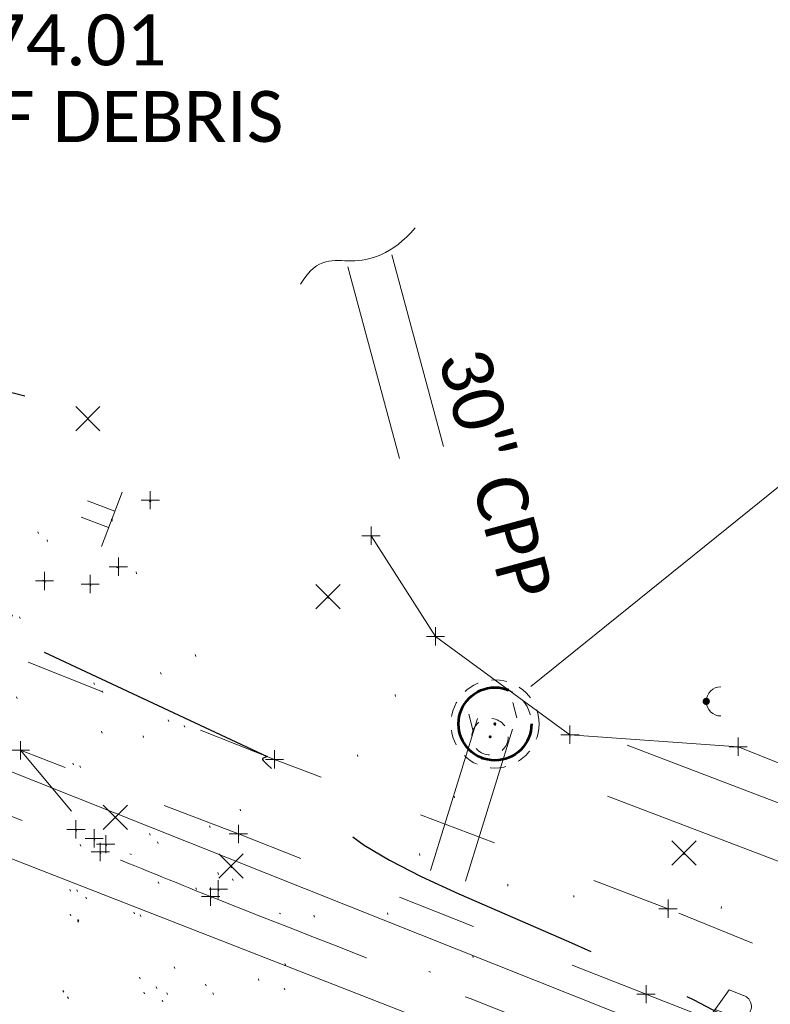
# Model space of a CAD drawing. Extents: x 413123 to 1465301, y 377724 to 504150.
# Tile 181 of 256: x 1463873 to 1463914, y 433010 to 433064. Entities that reach past the tile are written whole.
import ezdxf

# ---------------------------------------------------------------- set-up
doc = ezdxf.new("R2010")
doc.units = 0
doc.header["$MEASUREMENT"] = 0
for name, pattern in [('DGN Style 1', [8.732639, 0.01453, -8.718109]), ('DGN Style 2', [14.530182, 8.718109, -5.812073]), ('DGN Style 3', [20.342255, 14.530182, -5.812073]), ('DGN Style 4', [23.262821, 11.624146, -5.812073, 0.01453, -5.812073]), ('DGN Style 5', [10.171127, 4.359055, -5.812073]), ('DGN Style 6', [27.636406, 10.171127, -5.812073, 0.01453, -5.812073, 0.01453, -5.812073]), ('DGN Style 7', [29.060364, 13.077164, -5.812073, 4.359055, -5.812073]), ('drainage01', [1.599997, 0.849998, -0.749999]), ('gasex', [0]), ('ohcombex', [0]), ('shrublt', [0.890998, -0.075, -0.1375, -0.1225, -0.123, -0.128, -0.115, -0.12, -0.07])]:
    doc.linetypes.add(name, pattern=pattern)
for name, color, linetype, lineweight in [('DR_X_Cells', 151, 'DGN Style 2', 0), ('DR_X_Cells (Construction)', 151, 'DGN Style 2', 0), ('DR_X_Storm_Sewer', 151, 'DGN Style 5', 0), ('DR_X_Text', 7, 'Continuous', 0), ('DT_X_Contour_Major', 132, 'DGN Style 3', 30), ('DT_X_Terrain_Ground_Line', 92, 'DGN Style 3', 13), ('GK_Drainage_Nodes', 7, 'Continuous', 53), ('GK_Drainage_Nodes (Construction)', 7, 'Continuous', 53), ('PV_X_Curb', 120, 'DGN Style 1', 0), ('PV_X_EOP', 7, 'DGN Style 3', 0), ('PV_X_Walk', 120, 'DGN Style 5', 0), ('SN_X_Public', 3, 'Continuous', 0), ('SN_X_Public (Construction)', 3, 'Continuous', 0), ('SV_X_Random_Point (Construction)', 7, 'Continuous', 0), ('UT_X_Electric_Cells', 1, 'Continuous', 0), ('UT_X_Gas', 40, 'gasex', 0), ('UT_X_Misc_Cells', 7, 'Continuous', 0), ('UT_X_Overhead_Combined', 30, 'ohcombex', 0), ('VG_X_Flower_Bed', 3, 'DGN Style 1', 0), ('VG_X_Shrub_Line_Lt', 3, 'shrublt', 0)]:
    doc.layers.add(name, color=color, linetype=linetype, lineweight=lineweight)
doc.layers.add('SV_Observation (Construction)', color=97, linetype='DGN Style 1', lineweight=0, transparency=0.9)
doc.layers.add('SV_X_Shot_Marker (Construction)', color=40, linetype='Continuous', lineweight=0, transparency=0.5)
doc.styles.add('X_Straight-Normal LS 0.50', font='calibril.ttf', dxfattribs={"height": 0.14})
doc.styles.add('X_Straight-Normal LS 0.50_0', font='calibril.ttf')
doc.dimstyles.new('X_Dec-0  Masked  Straight', dxfattribs={"dimtxt": 0.14, "dimasz": 0.14, "dimexe": 0.07, "dimexo": 0.07, "dimgap": 0.07, "dimtad": 1, "dimdec": 0, "dimzin": 3, "dimdsep": 46, "dimtxsty": 'X_Straight-Normal LS 0.50_0', "dimcen": 0, "dimclrd": 7, "dimclre": 7, "dimaunit": 1, "dimadec": 4, "dimazin": 2, "dimtfac": 1, "dimtdec": 0, "dimtofl": 0, "dimtmove": 1, "dimatfit": 1, "dimfxl": 1, "dimtolj": 1, "dimtzin": 3, "dimlwd": 0, "dimlwe": 0, "dimarcsym": 0})

# ---------------------------------------------------------------- blocks, each defined once
blk = doc.blocks.new('SVPT_2154')
at = {"layer": 'SV_X_Shot_Marker (Construction)', "transparency": 33554495}
for p, q in [((-0.025, 0), (0.025, 0)), ((0, 0.025), (0, -0.025))]:
    blk.add_line(p, q, dxfattribs=at)
blk.add_point((0, 0), dxfattribs=at)
blk = doc.blocks.new('DM_36')
at = {"layer": 'UT_X_Misc_Cells', "linetype": 'Continuous', "lineweight": 0}
h = blk.add_hatch(color=52, dxfattribs=at)
edge = h.paths.add_edge_path()
edge.add_arc((0, 0), 0.01, 0, 360)
at = {"layer": 'UT_X_Misc_Cells', "color": 52, "linetype": 'Continuous', "lineweight": 0}
blk.add_arc((0.04, 0), 0.04, 90, 270, dxfattribs=at)
blk = doc.blocks.new('X_453')
at = {"layer": 'SV_X_Random_Point (Construction)', "color": 7, "linetype": 'Continuous', "lineweight": 0, "transparency": 33554559}
for p, q in [((-0.0333, -0.0334), (0.0333, 0.0334)), ((-0.0333, 0.0334), (0.0333, -0.0334))]:
    blk.add_line(p, q, dxfattribs=at)
blk = doc.blocks.new('SVPT_2155')
at = {"layer": 'SV_X_Shot_Marker (Construction)', "transparency": 33554495}
for p, q in [((-0.025, 0), (0.025, 0)), ((0, 0.025), (0, -0.025))]:
    blk.add_line(p, q, dxfattribs=at)
blk.add_point((0, 0), dxfattribs=at)
blk = doc.blocks.new('SVPT_2156')
at = {"layer": 'SV_X_Shot_Marker (Construction)', "transparency": 33554495}
for p, q in [((-0.025, 0), (0.025, 0)), ((0, 0.025), (0, -0.025))]:
    blk.add_line(p, q, dxfattribs=at)
blk.add_point((0, 0), dxfattribs=at)
blk = doc.blocks.new('PP_47')
at = {"layer": 'UT_X_Electric_Cells', "color": 1, "linetype": 'Continuous', "lineweight": 0}
for p, q in [((0.0428, 0.16), (-0.0375, -0.14)), ((0.0428, 0.16), (0.0853, 0.16)), ((0.0258, 0.0962), (0.0853, 0.0962))]:
    blk.add_line(p, q, dxfattribs=at)
blk.add_circle((0, 0), 0.065, dxfattribs=at)
at = {"layer": 'UT_X_Electric_Cells', "color": 1, "linetype": 'Continuous', "lineweight": 0, "extrusion": (0, 0, -1)}
blk.add_arc((-0.086, 0.1281), 0.0319, 88.8767, 271.1233, dxfattribs=at)
blk = doc.blocks.new('SVPT_2160')
at = {"layer": 'SV_X_Shot_Marker (Construction)', "transparency": 33554495}
for p, q in [((-0.025, 0), (0.025, 0)), ((0, 0.025), (0, -0.025))]:
    blk.add_line(p, q, dxfattribs=at)
blk.add_point((0, 0), dxfattribs=at)
blk = doc.blocks.new('SVPT_2161')
at = {"layer": 'SV_X_Shot_Marker (Construction)', "transparency": 33554495}
for p, q in [((-0.025, 0), (0.025, 0)), ((0, 0.025), (0, -0.025))]:
    blk.add_line(p, q, dxfattribs=at)
blk.add_point((0, 0), dxfattribs=at)
blk = doc.blocks.new('X_455')
at = {"layer": 'SV_X_Random_Point (Construction)', "color": 7, "linetype": 'Continuous', "lineweight": 0, "transparency": 33554559}
for p, q in [((-0.0333, -0.0334), (0.0333, 0.0334)), ((-0.0333, 0.0334), (0.0333, -0.0334))]:
    blk.add_line(p, q, dxfattribs=at)
blk = doc.blocks.new('SVPT_2162')
at = {"layer": 'SV_X_Shot_Marker (Construction)', "transparency": 33554495}
for p, q in [((-0.025, 0), (0.025, 0)), ((0, 0.025), (0, -0.025))]:
    blk.add_line(p, q, dxfattribs=at)
blk.add_point((0, 0), dxfattribs=at)
blk = doc.blocks.new('SVPT_2163')
at = {"layer": 'SV_X_Shot_Marker (Construction)', "transparency": 33554495}
for p, q in [((0, 0.025), (0, -0.025)), ((-0.025, 0), (0.025, 0))]:
    blk.add_line(p, q, dxfattribs=at)
blk.add_point((0, 0), dxfattribs=at)
blk = doc.blocks.new('X_456')
at = {"layer": 'SV_X_Random_Point (Construction)', "color": 7, "linetype": 'Continuous', "lineweight": 0, "transparency": 33554559}
for p, q in [((-0.0333, -0.0334), (0.0333, 0.0334)), ((-0.0333, 0.0334), (0.0333, -0.0334))]:
    blk.add_line(p, q, dxfattribs=at)
blk = doc.blocks.new('MH3-48D-X_15')
at = {"layer": 'DR_X_Cells', "color": 151, "linetype": 'drainage01', "lineweight": 0}
for centre, radius in [((0, 0), 2.417), ((0, -0.75), 1)]:
    blk.add_circle(centre, radius, dxfattribs=at)
at = {"layer": 'DR_X_Cells (Construction)', "color": 20, "linetype": 'drainage01', "lineweight": 0}
blk.add_circle((0, 0), 2, dxfattribs=at)
at = {"layer": 'GK_Drainage_Nodes (Construction)', "color": 61, "linetype": 'DGN Style 6', "lineweight": 53}
blk.add_circle((0, 0), 2, dxfattribs=at)
at = {"layer": 'GK_Drainage_Nodes (Construction)', "color": 21, "linetype": 'DGN Style 2', "lineweight": 53}
blk.add_point((0, 2), dxfattribs=at)
at = {"layer": 'GK_Drainage_Nodes (Construction)', "color": 151, "linetype": 'DGN Style 7', "lineweight": 53}
blk.add_point((0, 0), dxfattribs=at)
at = {"layer": 'GK_Drainage_Nodes (Construction)', "color": 40, "linetype": 'DGN Style 4', "lineweight": 53}
blk.add_point((0, 0), dxfattribs=at)
at = {"layer": 'GK_Drainage_Nodes (Construction)', "color": 21, "linetype": 'DGN Style 5', "lineweight": 53}
blk.add_point((0, -0.75), dxfattribs=at)
at = {"layer": 'GK_Drainage_Nodes (Construction)', "color": 223, "linetype": 'DGN Style 1', "lineweight": 53}
blk.add_point((0, -2), dxfattribs=at)
blk = doc.blocks.new('SVPT_2164')
at = {"layer": 'SV_X_Shot_Marker (Construction)', "transparency": 33554495}
for p, q in [((-0.025, 0), (0.025, 0)), ((0, 0.025), (0, -0.025))]:
    blk.add_line(p, q, dxfattribs=at)
blk.add_point((0, 0), dxfattribs=at)
blk = doc.blocks.new('SVPT_2165')
at = {"layer": 'SV_X_Shot_Marker (Construction)', "transparency": 33554495}
for p, q in [((0, 0.025), (0, -0.025)), ((-0.025, 0), (0.025, 0))]:
    blk.add_line(p, q, dxfattribs=at)
blk.add_point((0, 0), dxfattribs=at)
blk = doc.blocks.new('SVPT_2166')
at = {"layer": 'SV_X_Shot_Marker (Construction)', "transparency": 33554495}
for p, q in [((-0.025, 0), (0.025, 0)), ((0, 0.025), (0, -0.025))]:
    blk.add_line(p, q, dxfattribs=at)
blk.add_point((0, 0), dxfattribs=at)
blk = doc.blocks.new('SGN2P_3')
at = {"layer": 'SN_X_Public', "color": 3, "linetype": 'Continuous', "lineweight": 0}
for p, q in [((0, 0.08), (0, -0.08)), ((0, 0.024), (-0.08, 0.024)), ((0, -0.024), (-0.08, -0.024))]:
    blk.add_line(p, q, dxfattribs=at)
at = {"layer": 'SN_X_Public (Construction)', "color": 3, "linetype": 'Continuous', "lineweight": 30}
blk.add_point((0, 0), dxfattribs=at)
blk = doc.blocks.new('SVPT_2167')
at = {"layer": 'SV_X_Shot_Marker (Construction)', "transparency": 33554495}
for p, q in [((-0.025, 0), (0.025, 0)), ((0, 0.025), (0, -0.025))]:
    blk.add_line(p, q, dxfattribs=at)
blk.add_point((0, 0), dxfattribs=at)
blk = doc.blocks.new('SVPT_2168')
at = {"layer": 'SV_X_Shot_Marker (Construction)', "transparency": 33554495}
for p, q in [((-0.025, 0), (0.025, 0)), ((0, 0.025), (0, -0.025))]:
    blk.add_line(p, q, dxfattribs=at)
blk.add_point((0, 0), dxfattribs=at)
blk = doc.blocks.new('SVPT_2169')
at = {"layer": 'SV_X_Shot_Marker (Construction)', "transparency": 33554495}
for p, q in [((-0.025, 0), (0.025, 0)), ((0, 0.025), (0, -0.025))]:
    blk.add_line(p, q, dxfattribs=at)
blk.add_point((0, 0), dxfattribs=at)
blk = doc.blocks.new('SVPT_2170')
at = {"layer": 'SV_X_Shot_Marker (Construction)', "transparency": 33554495}
for p, q in [((-0.025, 0), (0.025, 0)), ((0, 0.025), (0, -0.025))]:
    blk.add_line(p, q, dxfattribs=at)
blk.add_point((0, 0), dxfattribs=at)
blk = doc.blocks.new('SVPT_2173')
at = {"layer": 'SV_X_Shot_Marker (Construction)', "transparency": 33554495}
for p, q in [((-0.025, 0), (0.025, 0)), ((0, 0.025), (0, -0.025))]:
    blk.add_line(p, q, dxfattribs=at)
blk.add_point((0, 0), dxfattribs=at)
blk = doc.blocks.new('SVPT_2174')
at = {"layer": 'SV_X_Shot_Marker (Construction)', "transparency": 33554495}
for p, q in [((-0.025, 0), (0.025, 0)), ((0, 0.025), (0, -0.025))]:
    blk.add_line(p, q, dxfattribs=at)
blk.add_point((0, 0), dxfattribs=at)
blk = doc.blocks.new('SVPT_2175')
at = {"layer": 'SV_X_Shot_Marker (Construction)', "transparency": 33554495}
for p, q in [((-0.025, 0), (0.025, 0)), ((0, 0.025), (0, -0.025))]:
    blk.add_line(p, q, dxfattribs=at)
blk.add_point((0, 0), dxfattribs=at)
blk = doc.blocks.new('SVPT_2176')
at = {"layer": 'SV_X_Shot_Marker (Construction)', "transparency": 33554495}
for p, q in [((-0.025, 0), (0.025, 0)), ((0, 0.025), (0, -0.025))]:
    blk.add_line(p, q, dxfattribs=at)
blk.add_point((0, 0), dxfattribs=at)
blk = doc.blocks.new('X_457')
at = {"layer": 'SV_X_Random_Point (Construction)', "color": 7, "linetype": 'Continuous', "lineweight": 0, "transparency": 33554559}
for p, q in [((-0.0333, -0.0334), (0.0333, 0.0334)), ((-0.0333, 0.0334), (0.0333, -0.0334))]:
    blk.add_line(p, q, dxfattribs=at)
blk = doc.blocks.new('SVPT_2177')
at = {"layer": 'SV_X_Shot_Marker (Construction)', "transparency": 33554495}
for p, q in [((-0.025, 0), (0.025, 0)), ((0, 0.025), (0, -0.025))]:
    blk.add_line(p, q, dxfattribs=at)
blk.add_point((0, 0), dxfattribs=at)
blk = doc.blocks.new('X_458')
at = {"layer": 'SV_X_Random_Point (Construction)', "color": 7, "linetype": 'Continuous', "lineweight": 0, "transparency": 33554559}
for p, q in [((-0.0333, -0.0334), (0.0333, 0.0334)), ((-0.0333, 0.0334), (0.0333, -0.0334))]:
    blk.add_line(p, q, dxfattribs=at)
blk = doc.blocks.new('*U5554', base_point=(1463158.719, 433438.251, 579.585))
at = {"layer": 'DT_X_Contour_Major', "elevation": 575, "flags": 128}
blk.add_lwpolyline([(1463872.793, 433043.201), (1463871.434, 433043.556), (1463871.17, 433043.599), (1463870.961, 433043.577), (1463870.806, 433043.488), (1463870.706, 433043.334), (1463870.512, 433042.835), (1463870.423, 433042.612), (1463870.303, 433042.319), (1463870.151, 433041.954), (1463869.967, 433041.519), (1463869.434, 433040.263), (1463869.253, 433039.795), (1463869.11, 433039.334), (1463869.004, 433038.879), (1463868.936, 433038.431), (1463868.804, 433037.244), (1463868.756, 433036.81), (1463868.709, 433036.395), (1463868.664, 433036), (1463868.621, 433035.626), (1463868.509, 433034.654), (1463868.469, 433034.302), (1463868.432, 433033.977), (1463868.398, 433033.679), (1463868.368, 433033.406), (1463868.291, 433032.715), (1463868.266, 433032.481), (1463868.248, 433032.296), (1463868.237, 433032.161), (1463868.234, 433032.075), (1463868.236, 433031.913), (1463868.239, 433031.859), (1463868.246, 433031.818), (1463868.258, 433031.791), (1463868.275, 433031.777), (1463868.325, 433031.759), (1463868.342, 433031.752), (1463868.354, 433031.748), (1463868.362, 433031.745), (1463868.365, 433031.744), (1463886.088, 433023.445), (1463885.868, 433023.353), (1463885.836, 433023.326), (1463885.834, 433023.287), (1463885.862, 433023.234), (1463885.921, 433023.167), (1463886.117, 433022.972), (1463886.291, 433022.815), (1463886.666, 433022.491), (1463887.241, 433022), (1463888.017, 433021.34), (1463890.354, 433019.359), (1463891.402, 433018.587), (1463892.794, 433017.755), (1463894.528, 433016.863), (1463896.606, 433015.912), (1463902.605, 433013.297), (1463904.72, 433012.362), (1463906.565, 433011.521), (1463908.141, 433010.772), (1463909.447, 433010.116), (1463914.916, 433007.269), (1463921.726, 433004.309), (1463923.194, 433003.683), (1463924.679, 433003.073), (1463926.181, 433002.479), (1463927.7, 433001.901), (1463931.774, 433000.381), (1463933.369, 432999.779), (1463935.097, 432999.114), (1463936.96, 432998.385), (1463938.957, 432997.592), (1463944.46, 432995.393), (1463946.66, 432994.514), (1463949.13, 432993.523), (1463951.872, 432992.422), (1463954.884, 432991.211), (1463963.28, 432987.833), (1463966.08, 432986.703), (1463968.183, 432985.848), (1463969.59, 432985.268), (1463970.3, 432984.962), (1463971.266, 432984.512), (1463971.749, 432984.303), (1463972.473, 432984.012), (1463973.439, 432983.641), (1463974.647, 432983.188), (1463980.846, 432980.886), (1463989.249, 432979.033), (1463990.884, 432978.721), (1463992.191, 432978.58), (1463993.168, 432978.608), (1463993.816, 432978.808), (1463996.072, 432980.136), (1464000.15, 432979.152), (1464000.922, 432978.959), (1464001.491, 432978.804), (1464001.856, 432978.686), (1464002.018, 432978.605), (1464002.179, 432978.439), (1464002.234, 432978.377), (1464002.278, 432978.316), (1464002.311, 432978.256), (1464002.333, 432978.197), (1464002.378, 432978.041), (1464002.401, 432977.986), (1464002.439, 432977.939), (1464002.49, 432977.9), (1464002.555, 432977.868), (1464002.892, 432977.739), (1464003.228, 432977.609), (1464003.385, 432977.65), (1464003.712, 432977.825), (1464004.207, 432978.136), (1464004.873, 432978.583), (1464006.872, 432979.954), (1464007.53, 432980.405), (1464008.002, 432980.729), (1464008.288, 432980.925), (1464008.389, 432980.995), (1464008.412, 432981.01), (1464008.42, 432981.015), (1464008.427, 432981.021), (1464008.434, 432981.026), (1464008.439, 432981.03), (1464008.453, 432981.043), (1464008.459, 432981.048), (1464008.466, 432981.054), (1464008.473, 432981.061), (1464008.482, 432981.069), (1464008.526, 432981.108), (1464013.37, 432978.021), (1464014.336, 432977.406), (1464015.159, 432976.884), (1464015.84, 432976.456), (1464016.377, 432976.12), (1464018.552, 432974.77), (1464017.163, 432973.215), (1464016.91, 432972.921), (1464016.745, 432972.705), (1464016.669, 432972.566), (1464016.682, 432972.505), (1464016.947, 432972.404), (1464018.748, 432971.714), (1464019.098, 432971.58), (1464019.377, 432971.474), (1464019.584, 432971.395), (1464019.719, 432971.345), (1464019.985, 432971.247), (1464020.092, 432971.206), (1464020.216, 432971.159), (1464020.354, 432971.104), (1464020.509, 432971.042), (1464020.942, 432970.867), (1464021.147, 432970.787), (1464021.44, 432970.676), (1464021.82, 432970.535), (1464022.287, 432970.365), (1464024.67, 432969.498), (1464024.801, 432972.161), (1464024.831, 432972.66), (1464024.866, 432973.015), (1464024.905, 432973.225), (1464024.949, 432973.292), (1464025.163, 432973.269), (1464029.026, 432973.135), (1464029.766, 432973.109), (1464030.329, 432973.086), (1464030.717, 432973.069), (1464030.929, 432973.055), (1464031.259, 432973.026), (1464031.437, 432972.984), (1464031.726, 432972.88), (1464032.124, 432972.714), (1464032.632, 432972.486), (1464034.134, 432971.796), (1464034.651, 432971.565), (1464035.075, 432971.39), (1464035.408, 432971.271), (1464035.648, 432971.208), (1464036.553, 432971.041), (1464037.418, 432967.148), (1464037.587, 432966.397), (1464037.723, 432965.813), (1464037.827, 432965.397), (1464037.897, 432965.148), (1464038.043, 432964.706), (1464038.098, 432964.558), (1464038.154, 432964.446), (1464038.212, 432964.369), (1464038.27, 432964.328), (1464038.548, 432964.217), (1464038.685, 432964.162), (1464039.147, 432963.971), (1464040.475, 432963.42), (1464042.669, 432962.51), (1464045.728, 432961.24), (1464055.039, 432957.375), (1464058.103, 432956.104), (1464060.312, 432955.19), (1464061.665, 432954.633), (1464062.163, 432954.432), (1464062.351, 432954.373), (1464062.418, 432954.351), (1464062.478, 432954.33), (1464062.532, 432954.31), (1464062.579, 432954.291), (1464062.695, 432954.24), (1464062.739, 432954.224), (1464062.783, 432954.214), (1464062.827, 432954.211), (1464062.871, 432954.215), (1464062.989, 432954.232), (1464063.167, 432954.192), (1464063.613, 432954.061), (1464064.328, 432953.837), (1464065.311, 432953.521), (1464070.525, 432951.831), (1464072.797, 432951.884), (1464073.242, 432951.891), (1464073.603, 432951.891), (1464073.879, 432951.883), (1464074.072, 432951.866), (1464074.774, 432951.771), (1464082.323, 432946.518), (1464083.364, 432945.556), (1464083.594, 432945.369), (1464083.836, 432945.22), (1464084.091, 432945.11), (1464084.359, 432945.037), (1464085.091, 432944.894), (1464085.342, 432944.852), (1464085.545, 432944.833), (1464085.701, 432944.836), (1464085.81, 432944.862), (1464086.207, 432945.036), (1464099.3, 432940.827), (1464102.129, 432939.887), (1464105.008, 432938.87), (1464107.936, 432937.776), (1464110.912, 432936.606), (1464118.914, 432933.384), (1464121.662, 432932.311), (1464123.906, 432931.507), (1464125.646, 432930.972), (1464126.881, 432930.708), (1464129.503, 432930.361), (1464130.681, 432930.12), (1464132.247, 432929.657), (1464134.203, 432928.971), (1464136.547, 432928.064), (1464143.318, 432925.348), (1464145.652, 432924.418), (1464147.576, 432923.665), (1464149.091, 432923.09), (1464150.197, 432922.692), (1464152.598, 432921.867), (1464153.454, 432921.578), (1464154.22, 432921.33), (1464154.897, 432921.122), (1464155.484, 432920.956), (1464158.016, 432920.274), (1464165.378, 432918.29), (1464166.865, 432918.004), (1464168.173, 432917.998), (1464169.301, 432918.27), (1464170.249, 432918.821), (1464172.538, 432920.662), (1464173.34, 432921.274), (1464174.03, 432921.729), (1464174.608, 432922.027), (1464175.073, 432922.168), (1464176.165, 432922.334), (1464176.62, 432922.419), (1464177.165, 432922.55), (1464177.8, 432922.727), (1464178.526, 432922.95), (1464180.581, 432923.606), (1464181.329, 432923.846), (1464182.031, 432924.074), (1464182.688, 432924.29), (1464183.299, 432924.493), (1464184.867, 432925.019), (1464185.416, 432925.208), (1464185.886, 432925.378), (1464186.277, 432925.53), (1464186.589, 432925.664), (1464187.318, 432925.997), (1464187.643, 432926.101), (1464188.072, 432926.164), (1464188.605, 432926.184), (1464189.242, 432926.163), (1464191.079, 432926.049), (1464191.791, 432926.044), (1464192.549, 432926.112), (1464193.354, 432926.253), (1464194.205, 432926.468), (1464196.537, 432927.14), (1464197.326, 432927.374), (1464197.944, 432927.571), (1464198.39, 432927.731), (1464198.666, 432927.856), (1464199.172, 432928.138), (1464199.353, 432928.236), (1464199.518, 432928.316), (1464199.666, 432928.38), (1464199.797, 432928.426), (1464200.125, 432928.527), (1464200.272, 432928.65), (1464200.468, 432928.946), (1464200.711, 432929.414), (1464201.002, 432930.053), (1464202.473, 432933.439)], dxfattribs=at)

msp = doc.modelspace()

# ---------------------------------------------------------------- linework, layer by layer
at = {"layer": 'DR_X_Storm_Sewer', "ltscale": 2.5}
for p, q in [((1463892.924, 433050.96), (1463899.785, 433025.557)), ((1463890.51, 433050.308), (1463897.372, 433024.905))]:
    msp.add_line(p, q, dxfattribs=at)
at = {"layer": 'DR_X_Storm_Sewer', "ltscale": 3}
for p, q in [((1463946.555, 433008.525), (1463899.113, 433026.633)), ((1463945.486, 433005.723), (1463898.044, 433023.83))]:
    msp.add_line(p, q, dxfattribs=at)
at = {"layer": 'DR_X_Storm_Sewer', "ltscale": 2}
for p, q in [((1463897.623, 433025.527, 575.392), (1463882.329, 432976.097, 575.392)), ((1463899.534, 433024.936, 575.392), (1463884.24, 432975.506, 575.392))]:
    msp.add_line(p, q, dxfattribs=at)
at = {"layer": 'DR_X_Text'}
msp.add_open_spline([(1463887.917, 433049.356), (1463888.891, 433050.93), (1463890.51, 433050.308), (1463892.924, 433050.96), (1463894.21, 433052.43)], degree=3, dxfattribs=at)
at = {"layer": 'PV_X_Curb'}
msp.add_open_spline([(1464212.131, 432930.192, 574.857), (1464211.31, 432926.672, 574.804), (1464208.621, 432919.434, 574.592), (1464203.943, 432911.476, 574.976), (1464198.528, 432907.065, 574.301), (1464195.13, 432904.984, 574.157), (1464190.424, 432902.882, 574.949), (1464184.485, 432901.154, 574.541), (1464177.178, 432901.598, 574.619), (1464172.361, 432902.55, 574.541), (1464170.098, 432903.443, 574.556), (1464162.859, 432906.301, 574.607), (1464155.62, 432909.16, 574.657), (1464148.381, 432912.018, 574.707), (1464141.151, 432914.89, 574.707), (1464133.922, 432917.763, 574.707), (1464126.692, 432920.635, 574.707), (1464118.3, 432923.896, 574.708), (1464109.907, 432927.157, 574.71), (1464101.515, 432930.418, 574.711), (1464094.565, 432933.131, 574.741), (1464087.616, 432935.843, 574.771), (1464080.667, 432938.555, 574.801), (1464073.935, 432941.226, 574.821), (1464067.203, 432943.898, 574.842), (1464060.471, 432946.57, 574.863), (1464057.577, 432947.719, 574.843), (1464054.683, 432948.868, 574.824), (1464051.789, 432950.016, 574.805), (1464048.178, 432951.463, 574.749), (1464044.568, 432952.909, 574.693), (1464040.957, 432954.355, 574.637), (1464036.026, 432956.266, 574.658), (1464031.095, 432958.176, 574.679), (1464026.164, 432960.086, 574.7), (1464025.481, 432960.362, 574.785), (1464024.798, 432960.638, 574.87), (1464024.115, 432960.914, 574.955), (1464019.953, 432962.541, 574.962), (1464015.791, 432964.168, 574.97), (1464011.629, 432965.795, 574.977), (1464011.049, 432966.015, 574.886), (1464010.469, 432966.235, 574.795), (1464009.888, 432966.455, 574.705), (1464003.275, 432969.073, 574.715), (1463996.661, 432971.691, 574.726), (1463990.048, 432974.309, 574.736), (1463988.67, 432974.881, 574.734), (1463987.292, 432975.453, 574.732), (1463985.913, 432976.026, 574.73), (1463985.302, 432976.258, 574.822), (1463984.691, 432976.491, 574.913), (1463984.08, 432976.723, 575.005), (1463979.817, 432978.386, 575.007), (1463975.555, 432980.049, 575.008), (1463971.292, 432981.712, 575.009), (1463963.356, 432984.915, 575.015), (1463955.421, 432988.118, 575.02), (1463947.485, 432991.321, 575.026), (1463941.29, 432993.687, 575.008), (1463935.095, 432996.052, 574.991), (1463928.9, 432998.418, 574.973), (1463921.313, 433001.371, 574.975), (1463913.726, 433004.323, 574.977), (1463906.14, 433007.276, 574.979), (1463898.561, 433010.239, 574.963), (1463890.982, 433013.202, 574.947), (1463883.403, 433016.166, 574.931), (1463881.346, 433016.99, 574.912), (1463879.288, 433017.815, 574.893), (1463877.231, 433018.639, 574.874), (1463876.687, 433018.908, 574.791), (1463876.142, 433019.177, 574.708), (1463875.597, 433019.446, 574.625), (1463866.492, 433023.01, 574.529), (1463857.386, 433026.574, 574.432), (1463848.28, 433030.138, 574.336), (1463842.273, 433032.543, 574.291), (1463836.266, 433034.949, 574.246), (1463830.259, 433037.355, 574.201), (1463827.707, 433038.36, 574.202), (1463825.154, 433039.365, 574.202), (1463822.602, 433040.37, 574.202), (1463822.273, 433040.522, 574.245), (1463821.944, 433040.674, 574.288), (1463821.615, 433040.826, 574.331), (1463814.082, 433043.816, 574.266), (1463806.549, 433046.806, 574.201), (1463799.015, 433049.796, 574.135), (1463790.881, 433052.978, 574.041), (1463782.747, 433056.161, 573.947), (1463774.614, 433059.343, 573.852), (1463767.303, 433062.187, 573.791), (1463759.992, 433065.03, 573.729), (1463752.681, 433067.874, 573.668), (1463745.747, 433070.648, 573.612), (1463738.812, 433073.423, 573.555), (1463731.877, 433076.198, 573.499), (1463723.921, 433079.27, 573.456), (1463715.964, 433082.342, 573.413), (1463708.008, 433085.414, 573.369), (1463699.705, 433088.698, 573.296), (1463691.403, 433091.983, 573.223), (1463683.101, 433095.267, 573.149), (1463675.369, 433098.318, 573.076), (1463667.638, 433101.368, 573.004), (1463659.906, 433104.418, 572.931), (1463654.181, 433106.696, 572.893), (1463648.455, 433108.974, 572.855), (1463642.73, 433111.252, 572.817), (1463634.991, 433114.297, 572.774), (1463627.252, 433117.341, 572.73), (1463619.514, 433120.386, 572.686), (1463610.349, 433123.934, 572.662), (1463601.185, 433127.482, 572.638), (1463592.021, 433131.03, 572.615), (1463584.38, 433134.086, 572.57), (1463576.738, 433137.142, 572.526), (1463569.097, 433140.198, 572.482), (1463560.425, 433143.637, 572.426), (1463551.753, 433147.077, 572.371), (1463543.081, 433150.516, 572.316), (1463535.024, 433153.673, 572.292), (1463526.967, 433156.829, 572.268), (1463518.91, 433159.986, 572.244), (1463505.274, 433165.372, 572.222), (1463491.637, 433170.759, 572.201), (1463478, 433176.145, 572.179), (1463470.03, 433179.261, 572.163), (1463462.059, 433182.377, 572.148), (1463454.089, 433185.493, 572.132), (1463447.976, 433187.901, 572.108), (1463441.864, 433190.31, 572.085), (1463435.751, 433192.719, 572.061), (1463430.533, 433194.711, 572.025), (1463425.316, 433196.703, 571.988), (1463420.099, 433198.695, 571.951), (1463420.088, 433198.75, 571.96), (1463420.078, 433198.804, 571.969), (1463420.068, 433198.859, 571.978)], degree=3, knots=[0, 0, 0, 0, 0.004234, 0.009368, 0.010634, 0.012595, 0.014091, 0.016844, 0.019865, 0.022727, 0.022727, 0.022727, 0.045455, 0.045455, 0.045455, 0.068182, 0.068182, 0.068182, 0.090909, 0.090909, 0.090909, 0.113636, 0.113636, 0.113636, 0.136364, 0.136364, 0.136364, 0.159091, 0.159091, 0.159091, 0.181818, 0.181818, 0.181818, 0.204545, 0.204545, 0.204545, 0.227273, 0.227273, 0.227273, 0.25, 0.25, 0.25, 0.272727, 0.272727, 0.272727, 0.295455, 0.295455, 0.295455, 0.318182, 0.318182, 0.318182, 0.340909, 0.340909, 0.340909, 0.363636, 0.363636, 0.363636, 0.386364, 0.386364, 0.386364, 0.409091, 0.409091, 0.409091, 0.431818, 0.431818, 0.431818, 0.454545, 0.454545, 0.454545, 0.477273, 0.477273, 0.477273, 0.5, 0.5, 0.5, 0.522727, 0.522727, 0.522727, 0.545455, 0.545455, 0.545455, 0.568182, 0.568182, 0.568182, 0.590909, 0.590909, 0.590909, 0.613636, 0.613636, 0.613636, 0.636364, 0.636364, 0.636364, 0.659091, 0.659091, 0.659091, 0.681818, 0.681818, 0.681818, 0.704545, 0.704545, 0.704545, 0.727273, 0.727273, 0.727273, 0.75, 0.75, 0.75, 0.772727, 0.772727, 0.772727, 0.795455, 0.795455, 0.795455, 0.818182, 0.818182, 0.818182, 0.840909, 0.840909, 0.840909, 0.863636, 0.863636, 0.863636, 0.886364, 0.886364, 0.886364, 0.909091, 0.909091, 0.909091, 0.931818, 0.931818, 0.931818, 0.954545, 0.954545, 0.954545, 0.977273, 0.977273, 0.977273, 1, 1, 1, 1], dxfattribs=at)
at = {"layer": 'PV_X_EOP'}
msp.add_open_spline([(1464214.2, 432930.013, 574.675), (1464213.215, 432926.362, 574.655), (1464210.335, 432919.114, 574.599), (1464204.816, 432909.102, 574.357), (1464195.495, 432902.668, 574.283), (1464186.152, 432899.568, 574.358), (1464179.771, 432899.414, 574.295), (1464176.995, 432899.668, 574.261), (1464177.045, 432900.132, 574.246), (1464177.095, 432900.596, 574.231), (1464177.145, 432901.06, 574.215), (1464175.927, 432901.304, 574.243), (1464174.709, 432901.548, 574.271), (1464173.491, 432901.792, 574.298), (1464172.309, 432902.176, 574.301), (1464171.126, 432902.559, 574.303), (1464169.943, 432902.943, 574.305), (1464162.723, 432905.843, 574.316), (1464155.503, 432908.742, 574.326), (1464148.283, 432911.642, 574.337), (1464140.964, 432914.505, 574.354), (1464133.644, 432917.367, 574.371), (1464126.324, 432920.229, 574.388), (1464117.995, 432923.521, 574.385), (1464109.666, 432926.812, 574.382), (1464101.336, 432930.104, 574.379), (1464094.337, 432932.764, 574.376), (1464087.337, 432935.423, 574.372), (1464080.338, 432938.083, 574.369), (1464078.567, 432938.784, 574.361), (1464076.796, 432939.486, 574.353), (1464075.026, 432940.187, 574.345), (1464074.786, 432939.756, 574.378), (1464074.546, 432939.326, 574.412), (1464074.306, 432938.896, 574.445), (1464073.469, 432939.197, 574.446), (1464072.633, 432939.498, 574.447), (1464071.797, 432939.799, 574.448), (1464071.97, 432940.313, 574.429), (1464072.144, 432940.827, 574.409), (1464072.318, 432941.341, 574.39), (1464068.292, 432942.904, 574.417), (1464064.267, 432944.466, 574.444), (1464060.241, 432946.029, 574.472), (1464057.404, 432947.179, 574.486), (1464054.568, 432948.328, 574.501), (1464051.731, 432949.478, 574.516), (1464048.063, 432950.938, 574.54), (1464044.395, 432952.399, 574.564), (1464040.727, 432953.859, 574.587), (1464034.963, 432956.106, 574.59), (1464029.2, 432958.354, 574.592), (1464023.436, 432960.601, 574.595), (1464018.912, 432962.408, 574.596), (1464014.388, 432964.216, 574.598), (1464009.864, 432966.024, 574.599), (1464003.21, 432968.65, 574.628), (1463996.556, 432971.276, 574.657), (1463989.902, 432973.903, 574.686), (1463983.644, 432976.34, 574.674), (1463977.386, 432978.776, 574.661), (1463971.129, 432981.213, 574.648), (1463963.157, 432984.302, 574.637), (1463955.185, 432987.39, 574.626), (1463947.213, 432990.479, 574.614), (1463942.061, 432992.541, 574.609), (1463936.91, 432994.603, 574.604), (1463931.758, 432996.665, 574.599), (1463931.53, 432996.239, 574.611), (1463931.302, 432995.813, 574.622), (1463931.074, 432995.387, 574.633), (1463930.283, 432995.669, 574.629), (1463929.492, 432995.95, 574.625), (1463928.7, 432996.232, 574.621), (1463928.807, 432996.705, 574.599), (1463928.914, 432997.179, 574.578), (1463929.021, 432997.653, 574.556), (1463921.266, 433000.704, 574.576), (1463913.511, 433003.756, 574.596), (1463905.757, 433006.807, 574.617), (1463898.166, 433009.792, 574.605), (1463890.575, 433012.777, 574.594), (1463882.985, 433015.762, 574.583), (1463880.966, 433016.579, 574.568), (1463878.948, 433017.396, 574.553), (1463876.93, 433018.213, 574.537), (1463867.306, 433022.067, 574.456), (1463857.682, 433025.921, 574.375), (1463848.058, 433029.775, 574.294), (1463842.089, 433032.152, 574.256), (1463836.119, 433034.53, 574.218), (1463830.15, 433036.907, 574.179), (1463819.703, 433040.977, 574.114), (1463809.255, 433045.047, 574.049), (1463798.808, 433049.117, 573.984), (1463790.688, 433052.373, 573.879), (1463782.568, 433055.628, 573.774), (1463774.449, 433058.883, 573.669), (1463767.128, 433061.737, 573.603), (1463759.807, 433064.591, 573.537), (1463752.486, 433067.445, 573.471), (1463745.568, 433070.147, 573.433), (1463738.649, 433072.848, 573.396), (1463731.73, 433075.55, 573.358), (1463723.783, 433078.705, 573.309), (1463715.836, 433081.861, 573.26), (1463707.888, 433085.016, 573.211), (1463699.55, 433088.261, 573.141), (1463691.212, 433091.505, 573.071), (1463682.874, 433094.75, 573.001), (1463675.165, 433097.807, 572.926), (1463667.456, 433100.865, 572.85), (1463659.747, 433103.922, 572.775), (1463653.994, 433106.173, 572.71), (1463648.242, 433108.423, 572.644), (1463642.489, 433110.673, 572.579), (1463636.479, 433113.051, 572.492), (1463630.469, 433115.429, 572.405), (1463624.458, 433117.807, 572.318), (1463624.206, 433117.273, 572.383), (1463623.954, 433116.738, 572.447), (1463623.702, 433116.204, 572.512), (1463622.026, 433116.809, 572.501), (1463620.35, 433117.415, 572.49), (1463618.674, 433118.021, 572.479), (1463618.898, 433118.638, 572.448), (1463619.122, 433119.256, 572.416), (1463619.346, 433119.873, 572.384), (1463610.151, 433123.415, 572.395), (1463600.956, 433126.956, 572.405), (1463591.76, 433130.498, 572.416), (1463584.186, 433133.516, 572.38), (1463576.612, 433136.533, 572.345), (1463569.038, 433139.551, 572.31), (1463560.349, 433142.996, 572.282), (1463551.66, 433146.44, 572.255), (1463542.972, 433149.885, 572.228), (1463534.928, 433153.084, 572.202), (1463526.884, 433156.283, 572.176), (1463518.84, 433159.481, 572.15), (1463505.061, 433164.874, 572.123), (1463491.281, 433170.267, 572.097), (1463477.502, 433175.659, 572.071), (1463469.594, 433178.77, 572.038), (1463461.686, 433181.881, 572.005), (1463453.779, 433184.992, 571.973), (1463447.751, 433187.387, 571.944), (1463441.723, 433189.782, 571.916), (1463435.696, 433192.177, 571.887), (1463430.41, 433194.213, 571.853), (1463425.124, 433196.248, 571.818), (1463419.839, 433198.283, 571.784)], degree=3, knots=[0, 0, 0, 0, 0.004336, 0.009182, 0.012946, 0.017242, 0.020408, 0.020408, 0.020408, 0.040816, 0.040816, 0.040816, 0.061224, 0.061224, 0.061224, 0.081633, 0.081633, 0.081633, 0.102041, 0.102041, 0.102041, 0.122449, 0.122449, 0.122449, 0.142857, 0.142857, 0.142857, 0.163265, 0.163265, 0.163265, 0.183673, 0.183673, 0.183673, 0.204082, 0.204082, 0.204082, 0.22449, 0.22449, 0.22449, 0.244898, 0.244898, 0.244898, 0.265306, 0.265306, 0.265306, 0.285714, 0.285714, 0.285714, 0.306122, 0.306122, 0.306122, 0.326531, 0.326531, 0.326531, 0.346939, 0.346939, 0.346939, 0.367347, 0.367347, 0.367347, 0.387755, 0.387755, 0.387755, 0.408163, 0.408163, 0.408163, 0.428571, 0.428571, 0.428571, 0.44898, 0.44898, 0.44898, 0.469388, 0.469388, 0.469388, 0.489796, 0.489796, 0.489796, 0.510204, 0.510204, 0.510204, 0.530612, 0.530612, 0.530612, 0.55102, 0.55102, 0.55102, 0.571429, 0.571429, 0.571429, 0.591837, 0.591837, 0.591837, 0.612245, 0.612245, 0.612245, 0.632653, 0.632653, 0.632653, 0.653061, 0.653061, 0.653061, 0.673469, 0.673469, 0.673469, 0.693878, 0.693878, 0.693878, 0.714286, 0.714286, 0.714286, 0.734694, 0.734694, 0.734694, 0.755102, 0.755102, 0.755102, 0.77551, 0.77551, 0.77551, 0.795918, 0.795918, 0.795918, 0.816327, 0.816327, 0.816327, 0.836735, 0.836735, 0.836735, 0.857143, 0.857143, 0.857143, 0.877551, 0.877551, 0.877551, 0.897959, 0.897959, 0.897959, 0.918367, 0.918367, 0.918367, 0.938776, 0.938776, 0.938776, 0.959184, 0.959184, 0.959184, 0.979592, 0.979592, 0.979592, 1, 1, 1, 1], dxfattribs=at)
at = {"layer": 'PV_X_Walk'}
for points in [[(1464072.968, 432958.367, 575.309), (1464070.347, 432951.353, 574.977), (1464062.79, 432954.125, 574.991), (1464039.376, 432963.001, 574.764), (1464026.558, 432968.15, 574.773), (1464020.018, 432970.785, 574.861), (1464002.023, 432977.807, 574.901), (1463993.418, 432981.174, 575.044), (1463973.823, 432988.881, 575.217), (1463950.555, 432998.446, 575.193), (1463931.547, 433005.556, 575.099), (1463908.071, 433015.094, 575.146), (1463886.487, 433023.288, 575.009), (1463868.284, 433030.465, 574.606), (1463851.224, 433037.094, 574.698), (1463834.175, 433043.808, 574.746), (1463824.359, 433047.719, 574.752), (1463801.737, 433057.012, 574.465), (1463777.969, 433066.259, 574.251), (1463756.187, 433075.05, 573.998), (1463734.318, 433083.603, 573.863), (1463711.478, 433092.649, 573.704), (1463686.251, 433102.552, 573.747), (1463662.604, 433111.706, 573.288)], [(1463984.376, 432976.611, 575), (1463992.469, 432976.275, 574.971), (1463972.068, 432984.368, 575.022), (1463948.598, 432993.807, 575.021), (1463929.965, 433001.398, 575.067), (1463906.866, 433010.41, 574.964), (1463884.509, 433019.197, 574.931), (1463872.547, 433023.786, 574.836), (1463876.6, 433018.951, 574.639)]]:
    msp.add_polyline3d(points, dxfattribs=at)
at = {"layer": 'SV_Observation (Construction)', "transparency": 33554434}
for p in [(1463854.953, 433049.949, 574.616), (1463855.259, 433049.623, 574.615), (1463870.449, 433044.03, 574.645), (1463870.449, 433044.03, 574.645), (1463870.976, 433043.609, 575.11), (1463870.976, 433043.609, 575.11), (1463876.25, 433041.978, 575.524), (1463868.738, 433039.393, 574.707), (1463869.186, 433039.284, 575.15), (1463879.677, 433037.501, 575.522), (1463877.558, 433036.45, 575.16), (1463891.785, 433035.555, 575.751), (1463868.837, 433034.806, 574.901), (1463877.927, 433033.85, 575.278), (1463873.873, 433033.074, 575.115), (1463876.379, 433032.904, 575.282), (1463867.932, 433032.184, 574.73), (1463868.391, 433032.204, 575.141), (1463889.419, 433032.209, 575.757), (1463867.821, 433030.789, 574.625), (1463867.821, 433030.789, 574.625), (1463868.284, 433030.465, 574.606), (1463868.313, 433030.521, 574.674), (1463895.319, 433030.033, 575.716), (1463910.169, 433026.468, 576.54), (1463898.579, 433025.231, 575.392), (1463902.694, 433024.639, 575.549), (1463911.92, 433023.983, 576.276), (1463872.547, 433023.786, 574.836), (1463886.487, 433023.288, 575.009), (1463877.765, 433020.116, 574.68), (1463875.597, 433019.446, 574.625), (1463884.509, 433019.197, 574.931), (1463876.596, 433018.955, 574.639), (1463877.231, 433018.639, 574.874), (1463876.93, 433018.213, 574.537), (1463908.95, 433018.156, 575.656), (1463884.096, 433017.432, 574.816), (1463883.403, 433016.166, 574.931), (1463882.985, 433015.762, 574.583), (1463908.071, 433015.094, 575.146), (1463906.866, 433010.41, 574.964)]:
    msp.add_line(p, (1463904.445, 432952.266, 574.65), dxfattribs=at)
at = {"layer": 'UT_X_Gas'}
msp.add_line((1462243.225, 433654.814), (1464219.176, 432882.103, 589.413), dxfattribs=at)
at = {"layer": 'UT_X_Overhead_Combined'}
msp.add_polyline3d([(1462990.385, 433369.629, 571.053), (1463255.186, 433265.824, 571.734), (1463362.268, 433223.476, 572.369), (1463435.5, 433194.865, 571.937), (1463543.656, 433152.377, 572.567), (1463702.878, 433088.531, 573.222), (1463820.171, 433043.255, 574.306), (1463908.735, 433008.013, 574.853), (1464061.408, 432948.446, 574.867), (1464151.028, 432914.346, 574.894), (1464203.965, 432940.531, 574.935)], dxfattribs=at)
at = {"layer": 'VG_X_Flower_Bed'}
msp.add_polyline3d([(1463879.677, 433037.501, 575.522), (1463877.927, 433033.85, 575.278), (1463876.379, 433032.904, 575.282), (1463873.873, 433033.074, 575.115), (1463868.689, 433034.857, 574.895)], dxfattribs=at)
at = {"layer": 'VG_X_Shrub_Line_Lt'}
msp.add_polyline3d([(1464002.365, 432989.633, 576.408), (1464000.825, 432987.525, 576.091), (1463977.603, 432997.517, 576.437), (1463954.375, 433006.828, 576.923), (1463934.876, 433014.811, 576.546), (1463911.92, 433023.983, 576.276), (1463902.694, 433024.639, 575.549), (1463895.319, 433030.033, 575.716), (1463891.785, 433035.555, 575.751)], dxfattribs=at)

# ---------------------------------------------------------------- block references
at = {"layer": 'DT_X_Terrain_Ground_Line'}
msp.add_blockref('*U5554', (1463158.719, 433438.251, 579.585), dxfattribs=at)
at = {"layer": 'GK_Drainage_Nodes', "color": 21, "linetype": 'DGN Style 2', "lineweight": 53, "rotation": 339.2153055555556}
msp.add_blockref('MH3-48D-X_15', (1463898.579, 433025.231, 575.392), dxfattribs=at)
at = {"layer": 'SN_X_Public', "color": 3, "linetype": 'Continuous', "lineweight": 0, "xscale": 20, "yscale": 20, "zscale": 20, "rotation": 339.2153055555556}
msp.add_blockref('SGN2P_3', (1463877.558, 433036.45, 575.16), dxfattribs=at)
at = {"layer": 'SV_X_Random_Point (Construction)', "color": 7, "linetype": 'Continuous', "lineweight": 0, "transparency": 33554559, "xscale": 20, "yscale": 20, "zscale": 20}
for name, p in [('X_458', (1463876.25, 433041.978, 575.524)), ('X_456', (1463889.419, 433032.209, 575.757)), ('X_457', (1463877.765, 433020.116, 574.68)), ('X_453', (1463908.95, 433018.156, 575.656)), ('X_455', (1463884.096, 433017.432, 574.816))]:
    msp.add_blockref(name, p, dxfattribs=at)
at = {"layer": 'SV_X_Shot_Marker (Construction)', "transparency": 33554495, "xscale": 20, "yscale": 20, "zscale": 20}
for name, p in [('SVPT_2167', (1463879.677, 433037.501, 575.522)), ('SVPT_2166', (1463891.785, 433035.555, 575.751)), ('SVPT_2168', (1463877.927, 433033.85, 575.278)), ('SVPT_2170', (1463873.873, 433033.074, 575.115)), ('SVPT_2169', (1463876.379, 433032.904, 575.282)), ('SVPT_2165', (1463895.319, 433030.033, 575.716)), ('SVPT_2164', (1463902.694, 433024.639, 575.549)), ('SVPT_2154', (1463911.92, 433023.983, 576.276)), ('SVPT_2173', (1463872.547, 433023.786, 574.836)), ('SVPT_2163', (1463886.487, 433023.288, 575.009)), ('SVPT_2177', (1463875.597, 433019.446, 574.625)), ('SVPT_2162', (1463884.509, 433019.197, 574.931)), ('SVPT_2174', (1463876.596, 433018.955, 574.639)), ('SVPT_2175', (1463877.231, 433018.639, 574.874)), ('SVPT_2176', (1463876.93, 433018.213, 574.537)), ('SVPT_2161', (1463883.403, 433016.166, 574.931)), ('SVPT_2160', (1463882.985, 433015.762, 574.583)), ('SVPT_2155', (1463908.071, 433015.094, 575.146)), ('SVPT_2156', (1463906.866, 433010.41, 574.964))]:
    msp.add_blockref(name, p, dxfattribs=at)
at = {"layer": 'UT_X_Electric_Cells', "color": 1, "linetype": 'Continuous', "lineweight": 0, "xscale": 20, "yscale": 20, "zscale": 20, "rotation": 339.2153055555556}
msp.add_blockref('PP_47', (1463909.49, 433007.955, 574.86), dxfattribs=at)
at = {"layer": 'UT_X_Misc_Cells', "color": 52, "linetype": 'Continuous', "lineweight": 0, "xscale": 20, "yscale": 20, "zscale": 20}
msp.add_blockref('DM_36', (1463910.169, 433026.468, 576.54), dxfattribs=at)

# ---------------------------------------------------------------- texts
at = {"layer": 'DR_X_Text', "linetype": 'Continuous', "style": 'X_Straight-Normal LS 0.50'}
msp.add_text('30" CPP', height=2.8, rotation=285.1154, dxfattribs=at).set_placement((1463895.449, 433045.328))
at = {"layer": 'DR_X_Text', "insert": (1463858.967, 433068.346), "char_height": 2.79999, "attachment_point": 1, "line_spacing_factor": 0.9, "style": 'X_Straight-Normal LS 0.50'}
msp.add_mtext('CB\\PTOP=574.01\\PFULL OF DEBRIS', dxfattribs=at)

# ---------------------------------------------------------------- leaders
at = {"layer": 'DR_X_Text', "color": 7, "linetype": 'Continuous', "lineweight": 0, "annotation_type": 0, "has_hookline": 1, "hookline_direction": 0}
for points, text_width in [([(1463840.663, 433055.794), (1463857.464, 433066.94), (1463857.604, 433066.94)], 27.468), ([(1463900.541, 433027.29), (1463929.367, 433050.534), (1463929.507, 433050.534)], 29.253)]:
    msp.add_leader(points, dimstyle='X_Dec-0  Masked  Straight', override={"dimscale": 0, "dimtxt": 0.14, "dimasz": 0.14, "dimtad": 0}, dxfattribs=dict(at, text_width=text_width))

doc.saveas('drawing.dxf')
